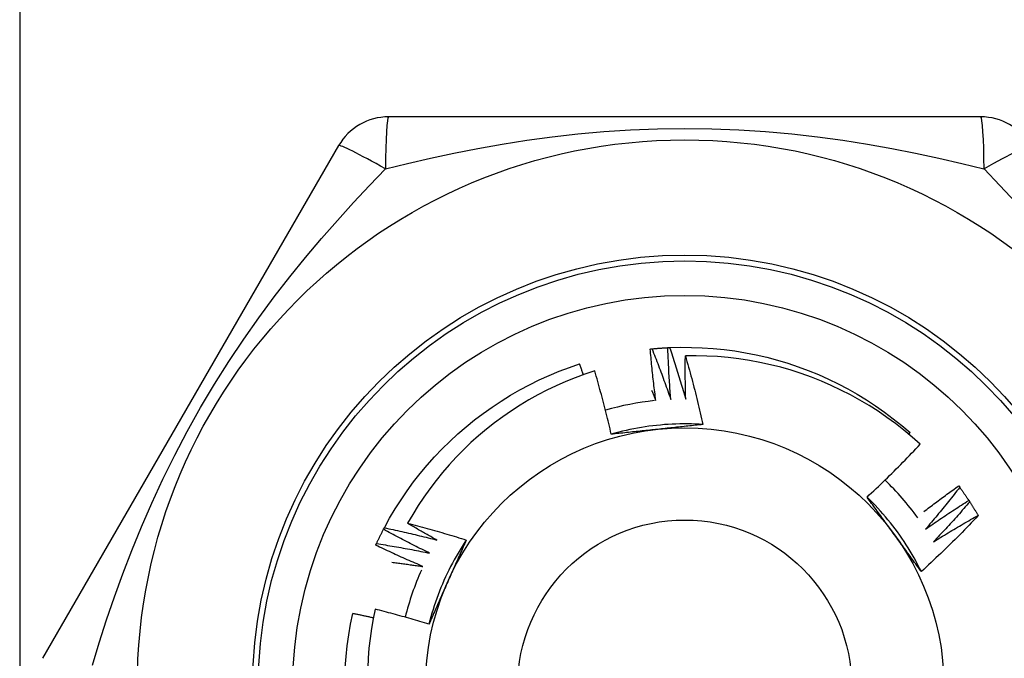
# Model space of a CAD drawing. Header units: inches. Extents: x 5 to 143, y 9 to 75.
# Tile 9 of 125: x 6.9 to 7.236, y 28.497 to 28.715. Entities that reach past the tile are written whole.
import ezdxf

# ---------------------------------------------------------------- set-up
doc = ezdxf.new("R2010")
doc.units = ezdxf.units.IN
doc.header["$MEASUREMENT"] = 0
doc.layers.add('Visible Edges(ANSI)', color=7, linetype='Continuous', lineweight=25)
doc.layers.add('Visible Tangent Edges(ANSI)', color=7, linetype='Continuous', lineweight=25)

msp = doc.modelspace()

# ---------------------------------------------------------------- linework, layer by layer
at = {"layer": 'Visible Edges(ANSI)'}
for p, q in [((7.22803, 28.68206), (7.02573, 28.68206)), ((7.00868, 28.67222), (6.90753, 28.49702)), ((7.20341, 28.57363), (7.20385, 28.57415)), ((7.22047, 28.55594), (7.22083, 28.55545)), ((7.22391, 28.55099), (7.22425, 28.55049)), ((7.2271, 28.54587), (7.22714, 28.54578)), ((7.02401, 28.5411), (7.02429, 28.54163))]:
    msp.add_line(p, q, dxfattribs=at)
at = {"layer": 'Visible Edges(ANSI)', "flags": 128}
for points in [[(7.11512, 28.60272), (7.11515, 28.60272), (7.11517, 28.60273), (7.1152, 28.60273), (7.11522, 28.60273), (7.11525, 28.60273), (7.11527, 28.60274), (7.1153, 28.60274), (7.11532, 28.60274), (7.11535, 28.60274), (7.11537, 28.60275), (7.1154, 28.60275), (7.11542, 28.60275), (7.11545, 28.60275), (7.11547, 28.60276), (7.1155, 28.60276), (7.11552, 28.60276), (7.11555, 28.60276), (7.11557, 28.60277), (7.1156, 28.60277), (7.11562, 28.60277), (7.11565, 28.60277), (7.11567, 28.60278), (7.1157, 28.60278), (7.11572, 28.60278)], [(7.11702, 28.58511), (7.11693, 28.58584), (7.11683, 28.58657), (7.11674, 28.5873), (7.11665, 28.58804), (7.11656, 28.58877), (7.11647, 28.5895), (7.11638, 28.59023), (7.1163, 28.59097), (7.11621, 28.5917), (7.11613, 28.59243), (7.11605, 28.59317), (7.11597, 28.5939), (7.11589, 28.59463), (7.11581, 28.59537), (7.11574, 28.5961), (7.11566, 28.59684), (7.11559, 28.59757), (7.11552, 28.59831), (7.11545, 28.59904), (7.11538, 28.59978), (7.11531, 28.60051), (7.11525, 28.60125), (7.11518, 28.60199), (7.11512, 28.60272)], [(7.11572, 28.60278), (7.11595, 28.6028), (7.11617, 28.60282), (7.1164, 28.60284), (7.11662, 28.60286), (7.11685, 28.60288), (7.11707, 28.6029), (7.1173, 28.60292), (7.11752, 28.60294), (7.11775, 28.60296), (7.11797, 28.60298), (7.1182, 28.60299), (7.11843, 28.60301), (7.11865, 28.60303), (7.11888, 28.60304), (7.1191, 28.60306), (7.11933, 28.60307), (7.11955, 28.60309), (7.11978, 28.6031), (7.12, 28.60311), (7.12023, 28.60313), (7.12046, 28.60314), (7.12068, 28.60315), (7.12091, 28.60316), (7.12113, 28.60318)], [(7.11572, 28.60278), (7.116, 28.60207), (7.11628, 28.60135), (7.11656, 28.60064), (7.11684, 28.59992), (7.11712, 28.5992), (7.11739, 28.59849), (7.11767, 28.59777), (7.11794, 28.59705), (7.11821, 28.59633), (7.11848, 28.59561), (7.11875, 28.59489), (7.11902, 28.59417), (7.11928, 28.59345), (7.11955, 28.59273), (7.11981, 28.59201), (7.12007, 28.59129), (7.12033, 28.59056), (7.12059, 28.58984), (7.12085, 28.58912), (7.12111, 28.58839), (7.12136, 28.58767), (7.12162, 28.58694), (7.12187, 28.58621), (7.12212, 28.58549)], [(7.12113, 28.60318), (7.12116, 28.60318), (7.12118, 28.60318), (7.12121, 28.60318), (7.12123, 28.60318), (7.12126, 28.60318), (7.12128, 28.60318), (7.12131, 28.60318), (7.12133, 28.60319), (7.12136, 28.60319), (7.12139, 28.60319), (7.12141, 28.60319), (7.12144, 28.60319), (7.12146, 28.60319), (7.12149, 28.60319), (7.12151, 28.60319), (7.12154, 28.60319), (7.12156, 28.6032), (7.12159, 28.6032), (7.12161, 28.6032), (7.12164, 28.6032), (7.12166, 28.6032), (7.12169, 28.6032), (7.12171, 28.6032), (7.12174, 28.6032)], [(7.12212, 28.58549), (7.12206, 28.58622), (7.122, 28.58696), (7.12195, 28.58769), (7.1219, 28.58843), (7.12184, 28.58917), (7.12179, 28.5899), (7.12175, 28.59064), (7.1217, 28.59138), (7.12165, 28.59211), (7.12161, 28.59285), (7.12156, 28.59359), (7.12152, 28.59432), (7.12148, 28.59506), (7.12144, 28.5958), (7.12141, 28.59653), (7.12137, 28.59727), (7.12133, 28.59801), (7.1213, 28.59875), (7.12127, 28.59949), (7.12124, 28.60022), (7.12121, 28.60096), (7.12118, 28.6017), (7.12116, 28.60244), (7.12113, 28.60318)], [(7.12174, 28.6032), (7.12546, 28.60331), (7.12918, 28.60329), (7.13289, 28.60316), (7.1366, 28.60291), (7.14031, 28.60254), (7.14399, 28.60205), (7.14766, 28.60144), (7.15131, 28.60072), (7.15494, 28.59988), (7.15853, 28.59892), (7.16209, 28.59785), (7.16562, 28.59666), (7.16911, 28.59537), (7.17255, 28.59396), (7.17595, 28.59244), (7.17929, 28.59082), (7.18259, 28.58908), (7.18582, 28.58725), (7.189, 28.58531), (7.19211, 28.58327), (7.19515, 28.58113), (7.19812, 28.5789), (7.20103, 28.57657), (7.20385, 28.57415)], [(7.12174, 28.6032), (7.12198, 28.60248), (7.12223, 28.60175), (7.12247, 28.60102), (7.12271, 28.60029), (7.12295, 28.59956), (7.12319, 28.59883), (7.12342, 28.5981), (7.12366, 28.59737), (7.12389, 28.59664), (7.12412, 28.5959), (7.12435, 28.59517), (7.12458, 28.59444), (7.12481, 28.5937), (7.12504, 28.59297), (7.12526, 28.59224), (7.12549, 28.5915), (7.12571, 28.59076), (7.12593, 28.59003), (7.12615, 28.58929), (7.12637, 28.58856), (7.12659, 28.58782), (7.1268, 28.58708), (7.12702, 28.58634), (7.12723, 28.5856)], [(7.12723, 28.5856), (7.12721, 28.58622), (7.1272, 28.58683), (7.12718, 28.58745), (7.12717, 28.58806), (7.12716, 28.58868), (7.12715, 28.58929), (7.12713, 28.58991), (7.12713, 28.59052), (7.12712, 28.59114), (7.12711, 28.59175), (7.1271, 28.59237), (7.1271, 28.59299), (7.12709, 28.5936), (7.12709, 28.59422), (7.12709, 28.59483), (7.12709, 28.59545), (7.12709, 28.59606), (7.12709, 28.59668), (7.12709, 28.59729), (7.12709, 28.59791), (7.1271, 28.59853), (7.1271, 28.59914), (7.12711, 28.59976), (7.12712, 28.60037)], [(7.20734, 28.57018), (7.2046, 28.57261), (7.20179, 28.57496), (7.1989, 28.57721), (7.19595, 28.57937), (7.19293, 28.58144), (7.18985, 28.58341), (7.18671, 28.58527), (7.18351, 28.58704), (7.18025, 28.58871), (7.17694, 28.59027), (7.17357, 28.59173), (7.17016, 28.59308), (7.16671, 28.59432), (7.16322, 28.59544), (7.1597, 28.59646), (7.15616, 28.59736), (7.15259, 28.59814), (7.14899, 28.59881), (7.14538, 28.59936), (7.14175, 28.5998), (7.13811, 28.60012), (7.13445, 28.60032), (7.13079, 28.60041), (7.12712, 28.60037)], [(7.12712, 28.60037), (7.12739, 28.5994), (7.12767, 28.59843), (7.12794, 28.59746), (7.12821, 28.59649), (7.12848, 28.59552), (7.12875, 28.59455), (7.12901, 28.59358), (7.12927, 28.5926), (7.12953, 28.59163), (7.12979, 28.59065), (7.13004, 28.58968), (7.13029, 28.5887), (7.13054, 28.58772), (7.13079, 28.58675), (7.13103, 28.58577), (7.13127, 28.58479), (7.13151, 28.58381), (7.13175, 28.58283), (7.13198, 28.58185), (7.13221, 28.58086), (7.13244, 28.57988), (7.13267, 28.5789), (7.13289, 28.57792), (7.13311, 28.57693)], [(7.02429, 28.54163), (7.02609, 28.54489), (7.02799, 28.54809), (7.02999, 28.55122), (7.03209, 28.55429), (7.03429, 28.55729), (7.03658, 28.56022), (7.03897, 28.56308), (7.04144, 28.56585), (7.04401, 28.56855), (7.04665, 28.57116), (7.04939, 28.57369), (7.0522, 28.57612), (7.05508, 28.57847), (7.05804, 28.58072), (7.06107, 28.58288), (7.06417, 28.58494), (7.06734, 28.5869), (7.07056, 28.58875), (7.07384, 28.5905), (7.07718, 28.59215), (7.08057, 28.59369), (7.084, 28.59511), (7.08748, 28.59643), (7.091, 28.59764)], [(7.09616, 28.59522), (7.09282, 28.59411), (7.08952, 28.5929), (7.08624, 28.59158), (7.08302, 28.59015), (7.07984, 28.58863), (7.07671, 28.58701), (7.07364, 28.5853), (7.07063, 28.58349), (7.06767, 28.58159), (7.06478, 28.57959), (7.06195, 28.5775), (7.05919, 28.57533), (7.0565, 28.57307), (7.05388, 28.57072), (7.05133, 28.56828), (7.04886, 28.56577), (7.04647, 28.56318), (7.04416, 28.56051), (7.04195, 28.55778), (7.03982, 28.55498), (7.03779, 28.55212), (7.03585, 28.54919), (7.034, 28.5462), (7.03225, 28.54315)], [(7.09226, 28.59391), (7.09221, 28.59407), (7.09216, 28.59422), (7.0921, 28.59438), (7.09205, 28.59453), (7.092, 28.59469), (7.09195, 28.59484), (7.0919, 28.595), (7.09184, 28.59515), (7.09179, 28.59531), (7.09174, 28.59547), (7.09169, 28.59562), (7.09163, 28.59578), (7.09158, 28.59593), (7.09153, 28.59609), (7.09148, 28.59624), (7.09142, 28.5964), (7.09137, 28.59655), (7.09132, 28.59671), (7.09127, 28.59686), (7.09121, 28.59702), (7.09116, 28.59717), (7.09111, 28.59733), (7.09105, 28.59748), (7.091, 28.59764)], [(7.10179, 28.57358), (7.10159, 28.57449), (7.10138, 28.5754), (7.10116, 28.5763), (7.10095, 28.57721), (7.10073, 28.57812), (7.10051, 28.57902), (7.10029, 28.57993), (7.10006, 28.58083), (7.09984, 28.58174), (7.09961, 28.58264), (7.09938, 28.58354), (7.09914, 28.58444), (7.09891, 28.58535), (7.09867, 28.58625), (7.09843, 28.58715), (7.09818, 28.58805), (7.09794, 28.58894), (7.09769, 28.58984), (7.09744, 28.59074), (7.09719, 28.59164), (7.09694, 28.59253), (7.09668, 28.59343), (7.09642, 28.59432), (7.09616, 28.59522)], [(7.11559, 28.58862), (7.11565, 28.58848), (7.11571, 28.58833), (7.11577, 28.58818), (7.11583, 28.58804), (7.11589, 28.58789), (7.11595, 28.58775), (7.11601, 28.5876), (7.11607, 28.58745), (7.11613, 28.58731), (7.11619, 28.58716), (7.11625, 28.58701), (7.11631, 28.58687), (7.11637, 28.58672), (7.11643, 28.58657), (7.11649, 28.58643), (7.11655, 28.58628), (7.11661, 28.58613), (7.11667, 28.58599), (7.11673, 28.58584), (7.11679, 28.5857), (7.11684, 28.58555), (7.1169, 28.5854), (7.11696, 28.58526), (7.11702, 28.58511)], [(7.13311, 28.57692), (7.1318, 28.577), (7.13048, 28.57707), (7.12916, 28.57711), (7.12784, 28.57713), (7.12652, 28.57713), (7.1252, 28.57712), (7.12388, 28.57708), (7.12256, 28.57703), (7.12125, 28.57696), (7.11993, 28.57687), (7.11862, 28.57675), (7.1173, 28.57662), (7.11599, 28.57647), (7.11469, 28.57631), (7.11338, 28.57612), (7.11208, 28.57591), (7.11078, 28.57569), (7.10948, 28.57544), (7.10819, 28.57518), (7.1069, 28.5749), (7.10562, 28.5746), (7.10434, 28.57428), (7.10306, 28.57394), (7.10179, 28.57358)], [(7.11762, 28.57527), (7.11695, 28.5752), (7.11629, 28.57513), (7.11562, 28.57506), (7.11496, 28.57499), (7.1143, 28.57492), (7.11364, 28.57485), (7.11297, 28.57478), (7.11231, 28.57471), (7.11165, 28.57464), (7.11099, 28.57457), (7.11033, 28.5745), (7.10968, 28.57443), (7.10902, 28.57436), (7.10836, 28.57429), (7.1077, 28.57422), (7.10704, 28.57415), (7.10639, 28.57408), (7.10573, 28.57401), (7.10507, 28.57394), (7.10442, 28.57387), (7.10376, 28.5738), (7.10311, 28.57373), (7.10245, 28.57365), (7.10179, 28.57358)], [(7.13311, 28.57693), (7.13247, 28.57686), (7.13183, 28.57679), (7.13119, 28.57672), (7.13054, 28.57665), (7.1299, 28.57658), (7.12926, 28.57651), (7.12862, 28.57644), (7.12797, 28.57637), (7.12733, 28.5763), (7.12669, 28.57623), (7.12604, 28.57616), (7.1254, 28.57609), (7.12475, 28.57603), (7.12411, 28.57596), (7.12346, 28.57589), (7.12281, 28.57582), (7.12216, 28.57575), (7.12152, 28.57568), (7.12087, 28.57562), (7.12022, 28.57555), (7.11957, 28.57548), (7.11892, 28.57541), (7.11827, 28.57534), (7.11762, 28.57527)], [(7.18916, 28.5521), (7.18995, 28.55283), (7.19073, 28.55356), (7.19151, 28.55429), (7.19228, 28.55503), (7.19306, 28.55576), (7.19383, 28.5565), (7.1946, 28.55724), (7.19536, 28.55799), (7.19613, 28.55873), (7.19689, 28.55948), (7.19765, 28.56023), (7.19841, 28.56098), (7.19917, 28.56174), (7.19992, 28.56249), (7.20067, 28.56325), (7.20142, 28.56401), (7.20217, 28.56478), (7.20292, 28.56554), (7.20366, 28.56631), (7.2044, 28.56708), (7.20514, 28.56785), (7.20588, 28.56862), (7.20661, 28.5694), (7.20734, 28.57018)], [(7.20857, 28.54716), (7.20906, 28.54753), (7.20955, 28.54791), (7.21004, 28.54828), (7.21053, 28.54865), (7.21102, 28.54902), (7.21151, 28.5494), (7.21201, 28.54977), (7.2125, 28.55014), (7.21299, 28.5505), (7.21349, 28.55087), (7.21398, 28.55124), (7.21448, 28.55161), (7.21497, 28.55197), (7.21547, 28.55234), (7.21597, 28.5527), (7.21647, 28.55306), (7.21696, 28.55343), (7.21746, 28.55379), (7.21796, 28.55415), (7.21846, 28.55451), (7.21896, 28.55487), (7.21947, 28.55523), (7.21997, 28.55558), (7.22047, 28.55594)], [(7.22083, 28.55545), (7.22036, 28.55485), (7.21988, 28.55424), (7.21941, 28.55364), (7.21893, 28.55304), (7.21846, 28.55243), (7.21798, 28.55183), (7.2175, 28.55123), (7.21702, 28.55063), (7.21654, 28.55004), (7.21605, 28.54944), (7.21557, 28.54884), (7.21509, 28.54825), (7.2146, 28.54765), (7.21411, 28.54706), (7.21362, 28.54646), (7.21313, 28.54587), (7.21264, 28.54528), (7.21215, 28.54469), (7.21166, 28.5441), (7.21116, 28.54351), (7.21067, 28.54292), (7.21017, 28.54234), (7.20967, 28.54175), (7.20917, 28.54117)], [(7.22083, 28.55545), (7.22096, 28.55527), (7.22109, 28.55509), (7.22123, 28.5549), (7.22136, 28.55472), (7.22149, 28.55454), (7.22162, 28.55435), (7.22175, 28.55417), (7.22188, 28.55398), (7.22201, 28.5538), (7.22214, 28.55361), (7.22227, 28.55343), (7.2224, 28.55324), (7.22253, 28.55305), (7.22265, 28.55287), (7.22278, 28.55268), (7.22291, 28.55249), (7.22304, 28.55231), (7.22316, 28.55212), (7.22329, 28.55193), (7.22341, 28.55174), (7.22354, 28.55156), (7.22367, 28.55137), (7.22379, 28.55118), (7.22391, 28.55099)], [(7.20772, 28.52665), (7.20713, 28.52783), (7.20652, 28.529), (7.2059, 28.53016), (7.20526, 28.53132), (7.2046, 28.53246), (7.20393, 28.5336), (7.20324, 28.53472), (7.20254, 28.53584), (7.20181, 28.53694), (7.20108, 28.53803), (7.20032, 28.53912), (7.19955, 28.54019), (7.19877, 28.54125), (7.19797, 28.5423), (7.19715, 28.54334), (7.19632, 28.54436), (7.19548, 28.54537), (7.19462, 28.54637), (7.19375, 28.54736), (7.19286, 28.54834), (7.19195, 28.5493), (7.19104, 28.55024), (7.19011, 28.55118), (7.18916, 28.5521)], [(7.19854, 28.53924), (7.19815, 28.53978), (7.19776, 28.54032), (7.19736, 28.54086), (7.19697, 28.5414), (7.19658, 28.54194), (7.19619, 28.54248), (7.1958, 28.54302), (7.19541, 28.54356), (7.19502, 28.54409), (7.19462, 28.54463), (7.19423, 28.54517), (7.19384, 28.5457), (7.19345, 28.54624), (7.19306, 28.54677), (7.19267, 28.54731), (7.19228, 28.54784), (7.19189, 28.54837), (7.1915, 28.54891), (7.19111, 28.54944), (7.19072, 28.54997), (7.19033, 28.5505), (7.18994, 28.55104), (7.18955, 28.55157), (7.18916, 28.5521)], [(7.20917, 28.54117), (7.20978, 28.54159), (7.21038, 28.54201), (7.21099, 28.54243), (7.2116, 28.54285), (7.2122, 28.54327), (7.21281, 28.54369), (7.21342, 28.5441), (7.21403, 28.54452), (7.21464, 28.54493), (7.21526, 28.54534), (7.21587, 28.54575), (7.21648, 28.54616), (7.2171, 28.54657), (7.21771, 28.54698), (7.21833, 28.54739), (7.21895, 28.54779), (7.21957, 28.5482), (7.22018, 28.5486), (7.2208, 28.549), (7.22142, 28.5494), (7.22205, 28.5498), (7.22267, 28.5502), (7.22329, 28.55059), (7.22391, 28.55099)], [(7.22425, 28.55049), (7.22374, 28.5499), (7.22324, 28.54933), (7.22273, 28.54875), (7.22223, 28.54817), (7.22172, 28.54759), (7.22121, 28.54702), (7.2207, 28.54644), (7.22019, 28.54587), (7.21968, 28.5453), (7.21917, 28.54472), (7.21865, 28.54415), (7.21814, 28.54358), (7.21762, 28.54302), (7.2171, 28.54245), (7.21658, 28.54188), (7.21606, 28.54131), (7.21554, 28.54075), (7.21502, 28.54019), (7.2145, 28.53962), (7.21397, 28.53906), (7.21345, 28.5385), (7.21292, 28.53794), (7.21239, 28.53738), (7.21187, 28.53682)], [(7.22425, 28.55049), (7.22437, 28.5503), (7.22449, 28.55011), (7.22461, 28.54992), (7.22474, 28.54972), (7.22486, 28.54953), (7.22498, 28.54934), (7.2251, 28.54915), (7.22522, 28.54896), (7.22534, 28.54877), (7.22546, 28.54858), (7.22558, 28.54839), (7.2257, 28.54819), (7.22582, 28.548), (7.22593, 28.54781), (7.22605, 28.54761), (7.22617, 28.54742), (7.22629, 28.54723), (7.2264, 28.54703), (7.22652, 28.54684), (7.22664, 28.54665), (7.22675, 28.54645), (7.22687, 28.54626), (7.22698, 28.54606), (7.2271, 28.54587)], [(7.22714, 28.54578), (7.22636, 28.54496), (7.22558, 28.54414), (7.22479, 28.54332), (7.224, 28.5425), (7.22321, 28.54169), (7.22242, 28.54088), (7.22162, 28.54007), (7.22082, 28.53926), (7.22002, 28.53845), (7.21922, 28.53765), (7.21841, 28.53685), (7.2176, 28.53605), (7.21679, 28.53526), (7.21598, 28.53446), (7.21516, 28.53367), (7.21435, 28.53288), (7.21353, 28.5321), (7.2127, 28.53131), (7.21188, 28.53053), (7.21105, 28.52975), (7.21022, 28.52897), (7.20939, 28.5282), (7.20856, 28.52742), (7.20772, 28.52665)], [(7.21187, 28.53682), (7.21249, 28.53721), (7.21312, 28.5376), (7.21374, 28.53799), (7.21437, 28.53838), (7.215, 28.53876), (7.21563, 28.53915), (7.21626, 28.53953), (7.21689, 28.53992), (7.21752, 28.5403), (7.21816, 28.54068), (7.21879, 28.54106), (7.21942, 28.54143), (7.22006, 28.54181), (7.2207, 28.54218), (7.22133, 28.54256), (7.22197, 28.54293), (7.22261, 28.5433), (7.22325, 28.54367), (7.22389, 28.54404), (7.22453, 28.54441), (7.22517, 28.54478), (7.22581, 28.54514), (7.22645, 28.54551), (7.2271, 28.54587)], [(7.02429, 28.54163), (7.02504, 28.54147), (7.02579, 28.54131), (7.02654, 28.54115), (7.02729, 28.54099), (7.02804, 28.54082), (7.02879, 28.54066), (7.02954, 28.54049), (7.03029, 28.54032), (7.03104, 28.54015), (7.03179, 28.53998), (7.03254, 28.53981), (7.03329, 28.53963), (7.03404, 28.53946), (7.03478, 28.53928), (7.03553, 28.5391), (7.03628, 28.53892), (7.03702, 28.53874), (7.03777, 28.53856), (7.03852, 28.53837), (7.03926, 28.53819), (7.04001, 28.538), (7.04075, 28.53781), (7.0415, 28.53762), (7.04224, 28.53743)], [(7.03225, 28.54315), (7.03309, 28.54294), (7.03393, 28.54272), (7.03477, 28.5425), (7.03561, 28.54228), (7.03644, 28.54205), (7.03728, 28.54183), (7.03812, 28.5416), (7.03895, 28.54137), (7.03979, 28.54114), (7.04062, 28.54091), (7.04146, 28.54067), (7.04229, 28.54044), (7.04313, 28.5402), (7.04396, 28.53996), (7.04479, 28.53972), (7.04562, 28.53947), (7.04646, 28.53923), (7.04729, 28.53898), (7.04812, 28.53873), (7.04895, 28.53848), (7.04978, 28.53822), (7.05061, 28.53797), (7.05144, 28.53771), (7.05226, 28.53745)], [(7.04224, 28.53743), (7.04182, 28.53766), (7.0414, 28.53789), (7.04099, 28.53813), (7.04057, 28.53836), (7.04015, 28.5386), (7.03973, 28.53883), (7.03931, 28.53907), (7.03889, 28.5393), (7.03848, 28.53954), (7.03806, 28.53978), (7.03764, 28.54001), (7.03723, 28.54025), (7.03681, 28.54049), (7.03639, 28.54073), (7.03598, 28.54097), (7.03556, 28.54121), (7.03515, 28.54145), (7.03473, 28.54169), (7.03432, 28.54194), (7.0339, 28.54218), (7.03349, 28.54242), (7.03308, 28.54266), (7.03266, 28.54291), (7.03225, 28.54315)], [(7.0216, 28.53623), (7.0217, 28.53644), (7.02179, 28.53664), (7.02189, 28.53685), (7.02199, 28.53705), (7.02209, 28.53725), (7.02218, 28.53746), (7.02228, 28.53766), (7.02238, 28.53787), (7.02248, 28.53807), (7.02258, 28.53827), (7.02268, 28.53847), (7.02278, 28.53868), (7.02288, 28.53888), (7.02298, 28.53908), (7.02308, 28.53928), (7.02318, 28.53949), (7.02328, 28.53969), (7.02339, 28.53989), (7.02349, 28.54009), (7.02359, 28.54029), (7.0237, 28.54049), (7.0238, 28.54069), (7.0239, 28.54089), (7.02401, 28.5411)], [(7.03975, 28.53297), (7.03909, 28.53329), (7.03842, 28.53362), (7.03776, 28.53394), (7.0371, 28.53427), (7.03644, 28.5346), (7.03578, 28.53493), (7.03512, 28.53526), (7.03446, 28.53559), (7.0338, 28.53593), (7.03315, 28.53626), (7.03249, 28.5366), (7.03183, 28.53694), (7.03118, 28.53728), (7.03052, 28.53762), (7.02987, 28.53796), (7.02922, 28.5383), (7.02856, 28.53865), (7.02791, 28.53899), (7.02726, 28.53934), (7.02661, 28.53969), (7.02596, 28.54004), (7.02531, 28.54039), (7.02466, 28.54074), (7.02401, 28.5411)], [(7.20772, 28.52665), (7.20734, 28.52717), (7.20696, 28.52769), (7.20658, 28.52821), (7.2062, 28.52873), (7.20581, 28.52926), (7.20543, 28.52978), (7.20505, 28.5303), (7.20467, 28.53082), (7.20429, 28.53135), (7.20391, 28.53187), (7.20352, 28.53239), (7.20314, 28.53292), (7.20276, 28.53344), (7.20238, 28.53397), (7.202, 28.53449), (7.20161, 28.53502), (7.20123, 28.53554), (7.20085, 28.53607), (7.20046, 28.5366), (7.20008, 28.53713), (7.1997, 28.53765), (7.19931, 28.53818), (7.19893, 28.53871), (7.19854, 28.53924)], [(7.02135, 28.53568), (7.02136, 28.53571), (7.02137, 28.53573), (7.02138, 28.53575), (7.02139, 28.53577), (7.0214, 28.5358), (7.02141, 28.53582), (7.02142, 28.53584), (7.02143, 28.53587), (7.02144, 28.53589), (7.02145, 28.53591), (7.02146, 28.53593), (7.02148, 28.53596), (7.02149, 28.53598), (7.0215, 28.536), (7.02151, 28.53603), (7.02152, 28.53605), (7.02153, 28.53607), (7.02154, 28.53609), (7.02155, 28.53612), (7.02156, 28.53614), (7.02157, 28.53616), (7.02158, 28.53619), (7.02159, 28.53621), (7.0216, 28.53623)], [(7.03749, 28.52838), (7.03681, 28.52867), (7.03613, 28.52896), (7.03545, 28.52925), (7.03478, 28.52955), (7.0341, 28.52984), (7.03342, 28.53014), (7.03275, 28.53043), (7.03207, 28.53073), (7.0314, 28.53103), (7.03073, 28.53133), (7.03005, 28.53163), (7.02938, 28.53194), (7.02871, 28.53224), (7.02803, 28.53255), (7.02736, 28.53286), (7.02669, 28.53316), (7.02602, 28.53347), (7.02535, 28.53379), (7.02468, 28.5341), (7.02402, 28.53441), (7.02335, 28.53473), (7.02268, 28.53505), (7.02201, 28.53536), (7.02135, 28.53568)], [(7.0216, 28.53623), (7.02236, 28.53611), (7.02312, 28.53599), (7.02388, 28.53587), (7.02464, 28.53575), (7.02539, 28.53562), (7.02615, 28.53549), (7.02691, 28.53537), (7.02767, 28.53524), (7.02842, 28.53511), (7.02918, 28.53497), (7.02994, 28.53484), (7.03069, 28.53471), (7.03145, 28.53457), (7.0322, 28.53443), (7.03296, 28.53429), (7.03371, 28.53415), (7.03447, 28.53401), (7.03522, 28.53386), (7.03598, 28.53372), (7.03673, 28.53357), (7.03749, 28.53342), (7.03824, 28.53327), (7.039, 28.53312), (7.03975, 28.53297)], [(7.05227, 28.53745), (7.05154, 28.53635), (7.05083, 28.53524), (7.05013, 28.53412), (7.04945, 28.53299), (7.04879, 28.53185), (7.04815, 28.5307), (7.04752, 28.52954), (7.0469, 28.52837), (7.04631, 28.52719), (7.04573, 28.52601), (7.04517, 28.52481), (7.04463, 28.52361), (7.0441, 28.5224), (7.04359, 28.52118), (7.0431, 28.51996), (7.04263, 28.51873), (7.04217, 28.51749), (7.04174, 28.51625), (7.04132, 28.51499), (7.04092, 28.51374), (7.04054, 28.51248), (7.04018, 28.51121), (7.03983, 28.50993), (7.03951, 28.50866)], [(7.05226, 28.53745), (7.052, 28.53686), (7.05174, 28.53627), (7.05148, 28.53568), (7.05122, 28.53509), (7.05096, 28.5345), (7.0507, 28.53391), (7.05044, 28.53332), (7.05018, 28.53272), (7.04992, 28.53213), (7.04966, 28.53154), (7.04939, 28.53095), (7.04913, 28.53035), (7.04887, 28.52976), (7.0486, 28.52917), (7.04834, 28.52857), (7.04808, 28.52798), (7.04781, 28.52738), (7.04755, 28.52679), (7.04728, 28.52619), (7.04702, 28.5256), (7.04675, 28.525), (7.04648, 28.5244), (7.04622, 28.5238), (7.04595, 28.52321)], [(7.0269, 28.52983), (7.02734, 28.52978), (7.02778, 28.52972), (7.02823, 28.52966), (7.02867, 28.52961), (7.02911, 28.52955), (7.02955, 28.5295), (7.02999, 28.52944), (7.03043, 28.52938), (7.03088, 28.52932), (7.03132, 28.52926), (7.03176, 28.5292), (7.0322, 28.52914), (7.03264, 28.52908), (7.03308, 28.52902), (7.03352, 28.52896), (7.03396, 28.5289), (7.0344, 28.52884), (7.03485, 28.52877), (7.03529, 28.52871), (7.03573, 28.52864), (7.03617, 28.52858), (7.03661, 28.52852), (7.03705, 28.52845), (7.03749, 28.52838)], [(7.04595, 28.52321), (7.04568, 28.52259), (7.04541, 28.52198), (7.04514, 28.52138), (7.04487, 28.52077), (7.04459, 28.52016), (7.04432, 28.51955), (7.04405, 28.51894), (7.04378, 28.51833), (7.04351, 28.51773), (7.04324, 28.51712), (7.04298, 28.51651), (7.04271, 28.51591), (7.04244, 28.5153), (7.04217, 28.5147), (7.0419, 28.51409), (7.04163, 28.51349), (7.04137, 28.51288), (7.0411, 28.51228), (7.04083, 28.51168), (7.04057, 28.51107), (7.0403, 28.51047), (7.04004, 28.50986), (7.03977, 28.50926), (7.03951, 28.50866)], [(7.01093, 28.49391), (7.01121, 28.49762), (7.0116, 28.50132), (7.01211, 28.50501), (7.01274, 28.50867), (7.01349, 28.51232)], [(7.02052, 28.51082), (7.02022, 28.51088), (7.01993, 28.51095), (7.01964, 28.51101), (7.01935, 28.51108), (7.01906, 28.51114), (7.01876, 28.51121), (7.01847, 28.51127), (7.01818, 28.51133), (7.01789, 28.5114), (7.01759, 28.51146), (7.0173, 28.51152), (7.01701, 28.51159), (7.01671, 28.51165), (7.01642, 28.51171), (7.01613, 28.51177), (7.01583, 28.51183), (7.01554, 28.5119), (7.01525, 28.51196), (7.01496, 28.51202), (7.01466, 28.51208), (7.01437, 28.51214), (7.01408, 28.5122), (7.01378, 28.51226), (7.01349, 28.51232)], [(7.02114, 28.51381), (7.02046, 28.51051), (7.01988, 28.50718), (7.01941, 28.50384), (7.01904, 28.50049), (7.01878, 28.49712), (7.01862, 28.49375)], [(7.03951, 28.50866), (7.03875, 28.50889), (7.03799, 28.50912), (7.03722, 28.50935), (7.03646, 28.50958), (7.0357, 28.50981), (7.03494, 28.51003), (7.03417, 28.51026), (7.03341, 28.51048), (7.03265, 28.5107), (7.03188, 28.51092), (7.03112, 28.51114), (7.03035, 28.51135), (7.02959, 28.51157), (7.02882, 28.51178), (7.02805, 28.51199), (7.02729, 28.5122), (7.02652, 28.5124), (7.02575, 28.51261), (7.02498, 28.51281), (7.02421, 28.51302), (7.02345, 28.51322), (7.02268, 28.51342), (7.02191, 28.51361), (7.02114, 28.51381)]]:
    msp.add_lwpolyline(points, dxfattribs=at)
at = {"layer": 'Visible Edges(ANSI)'}
for radius in [0.18701, 0.13386, 0.08858]:
    msp.add_circle((7.12688, 28.48718), radius, dxfattribs=at)
for centre, radius, start, end in [((7.02573, 28.66237), 0.01969, 90, 150), ((7.22803, 28.66237), 0.01969, 30, 90), ((7.12688, 28.48718), 0.09843, 96.0181, 105.9569), ((7.12688, 28.48718), 0.09843, 36.0181, 45.9569), ((7.12688, 28.48718), 0.09843, 156.0181, 165.9569)]:
    msp.add_arc(centre, radius, start, end, dxfattribs=at)
at = {"layer": 'Visible Tangent Edges(ANSI)'}
msp.add_line((6.89973, 55.42898), (6.89973, 28.12018), dxfattribs=at)
at = {"layer": 'Visible Tangent Edges(ANSI)', "flags": 128}
for points in [[(7.02463, 28.66428), (7.03224, 28.66613), (7.04004, 28.66793), (7.04802, 28.66964), (7.05617, 28.67125), (7.06448, 28.67273), (7.07294, 28.67407), (7.08157, 28.67525), (7.09035, 28.67624), (7.09929, 28.67705), (7.10839, 28.67764), (7.11761, 28.678), (7.1269, 28.67812), (7.13621, 28.678), (7.14543, 28.67763), (7.15452, 28.67704), (7.16345, 28.67624), (7.17223, 28.67524), (7.18085, 28.67406), (7.1893, 28.67273), (7.19759, 28.67125), (7.20572, 28.66964), (7.2137, 28.66793), (7.2215, 28.66614), (7.22912, 28.66428)], [(6.92458, 28.4947), (6.92692, 28.50235), (6.92943, 28.51012), (6.93211, 28.51798), (6.93498, 28.52592), (6.93806, 28.53392), (6.94135, 28.54198), (6.94488, 28.55008), (6.94865, 28.55823), (6.9527, 28.56641), (6.95699, 28.57457), (6.96153, 28.58268), (6.96628, 28.59067), (6.97121, 28.59847), (6.97627, 28.60606), (6.98145, 28.61341), (6.9867, 28.62051), (6.99203, 28.62738), (6.99741, 28.63402), (7.00283, 28.64046), (7.00828, 28.64669), (7.01374, 28.65274), (7.0192, 28.6586), (7.02463, 28.66427)], [(7.22913, 28.66427), (7.23454, 28.65861), (7.24, 28.65275)]]:
    msp.add_lwpolyline(points, dxfattribs=at)
at = {"layer": 'Visible Tangent Edges(ANSI)'}
for radius in [0.14764, 0.14567, 0.05709]:
    msp.add_circle((7.12688, 28.48718), radius, dxfattribs=at)
for centre, major_axis, start_param, end_param in [((7.02573, 28.66237), (0, 0.01969), 0, 1.474012), ((7.22803, 28.66237), (0, 0.01969), 4.809173, 6.283185), ((7.02573, 28.66237), (-0.01705, 0.00984), 4.809173, 6.283185), ((7.22803, 28.66237), (0.01705, 0.00984), 0, 1.474012)]:
    msp.add_ellipse(centre, major_axis=major_axis, ratio=0.056054, start_param=start_param, end_param=end_param, dxfattribs=at)

doc.saveas('drawing.dxf')
